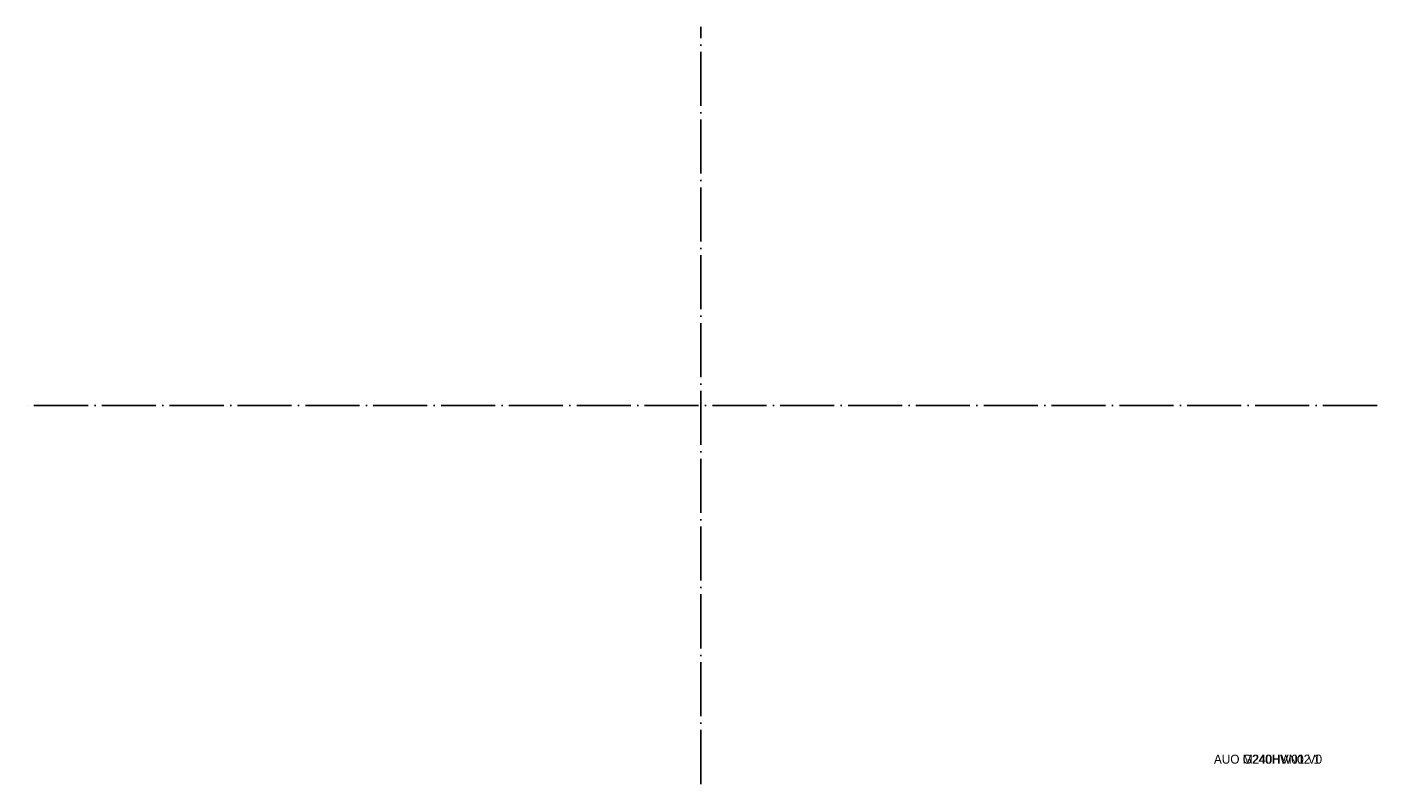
# Model space of a CAD drawing. Header units: millimetres. Extents: x -299 to 300, y -168 to 168.
import ezdxf

# ---------------------------------------------------------------- set-up
doc = ezdxf.new("R2010")
doc.units = ezdxf.units.MM
doc.linetypes.add('ACAD_ISO04W100', pattern=[30, 24, -3, 0, -3])
for name, color, linetype in [('AUO G240HW01 V0', 7, 'Continuous'), ('AUO M240HVN02.1', 7, 'Continuous'), ('CENTER', 1, 'ACAD_ISO04W100')]:
    doc.layers.add(name, color=color, linetype=linetype)
doc.styles.get("Standard").update_dxf_attribs({"font": 'arial.ttf'})

msp = doc.modelspace()

# ---------------------------------------------------------------- linework, layer by layer
at = {"layer": 'CENTER'}
for p, q in [((0, -168), (0, 168)), ((300, 0), (-299, 0))]:
    msp.add_line(p, q, dxfattribs=at)

# ---------------------------------------------------------------- texts
at = {"layer": 'AUO G240HW01 V0', "color": 3, "insert": (227.65, -154.98, 4), "char_height": 4, "attachment_point": 1}
msp.add_mtext_dynamic_manual_height_columns('{\\fPMingLiU|b0|i0|c136|p18;AUO G240HW01 V0}', width=186.1459, gutter_width=12.5, heights=[0], dxfattribs=at)
at = {"layer": 'AUO M240HVN02.1', "insert": (227.65, -154.98, 6), "char_height": 4, "attachment_point": 1}
msp.add_mtext_dynamic_manual_height_columns('{\\fPMingLiU|b0|i0|c136|p18;AUO M240HVN02.1}', width=186.1459, gutter_width=12.5, heights=[0], dxfattribs=at)

doc.saveas('drawing.dxf')
